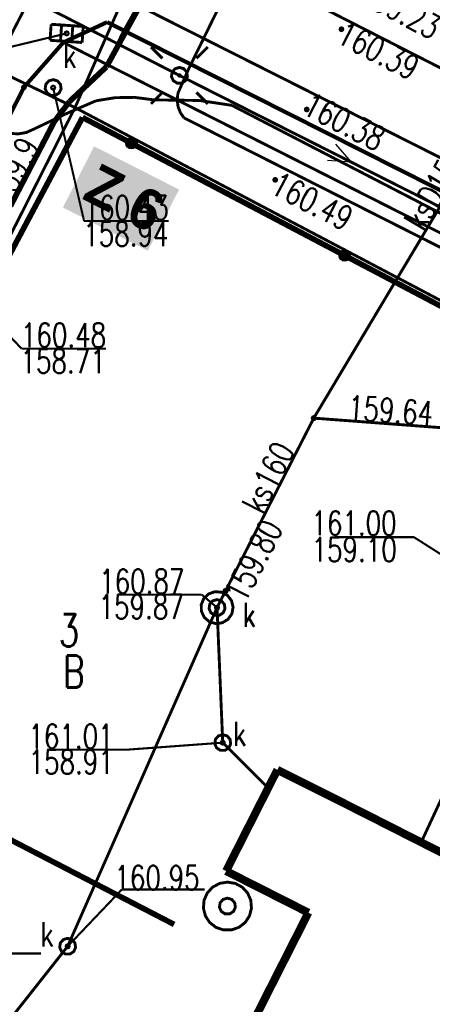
# Model space of a CAD drawing. Extents: x 0 to 7432618, y -40 to 5712028.
# Tile 52 of 165: x 7430702 to 7430715, y 5711498 to 5711529. Entities that reach past the tile are written whole.
import ezdxf
from ezdxf.enums import TextEntityAlignment as Align

# ---------------------------------------------------------------- set-up
doc = ezdxf.new("R2010")
doc.units = 0
doc.header["$MEASUREMENT"] = 0
for name, pattern in [('0', [1.5, 1, -0.5]), ('2218', [1, 0.5, -0.5]), ('3901', [0]), ('5102', [0])]:
    doc.linetypes.add(name, pattern=pattern)
for name, color, linetype in [('Dzialki', 7, 'Continuous'), ('EGBB_L_0', 7, 'Continuous'), ('Numery_dzialek', 7, 'Continuous'), ('OTD_L_14', 7, 'Continuous'), ('OTK_L_0', 7, 'Continuous'), ('OTK_L_1', 7, 'Continuous'), ('OTK_L_2', 7, 'Continuous'), ('OTO_L_0', 7, 'Continuous'), ('OTR_T_0', 7, 'Continuous'), ('OTZ_L_3', 7, 'Continuous'), ('SUCP_L_0', 7, 'Continuous'), ('SUE_T_3', 7, 'Continuous'), ('SUEP_L_0', 7, 'Continuous'), ('SUER_T_0', 7, 'Continuous'), ('SUK_E_T_4', 7, 'Continuous'), ('SUK_T_1', 7, 'Continuous'), ('SUK_T_3', 7, 'Continuous'), ('SUKP_E_T_0', 7, 'Continuous'), ('SUKP_L_0', 7, 'Continuous'), ('SUKR_T_0', 7, 'Continuous'), ('SUL_L_1', 7, 'Continuous'), ('SUP_E_T_1', 7, 'Continuous'), ('SUP_L_1', 7, 'Continuous'), ('SUP_T_2', 7, 'Continuous'), ('SUP_T_4', 7, 'Continuous'), ('SUW_T_3', 7, 'Continuous'), ('SUWP_L_0', 7, 'Continuous'), ('SUWR_T_0', 7, 'Continuous'), ('Uzytki', 7, 'Continuous'), ('zakres', 7, 'Continuous')]:
    doc.layers.add(name, color=color, linetype=linetype)
doc.layers.add('woda przyłącze', color=140, linetype='Continuous', lineweight=50)
doc.layers.add('woda sieć', color=150, linetype='Continuous', lineweight=70)
doc.styles.add('25', font='GOTHIC.TTF', dxfattribs={"oblique": 8, "height": 0.35})
doc.styles.add('STYL_ARIAL', font='simplex', dxfattribs={"width": 0.75, "oblique": 0.1})

msp = doc.modelspace()

# ---------------------------------------------------------------- hatches: boundary and pattern name
at = {"layer": 'woda sieć', "linetype": 'ByBlock'}
msp.add_hatch(color=256, dxfattribs=at).paths.add_polyline_path([(7430706.797263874, 5711523.787396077), (7430704.155212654, 5711525.133588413), (7430703.184069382, 5711523.227612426), (7430705.826120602, 5711521.881420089)])

# ---------------------------------------------------------------- linework, layer by layer
at = {"layer": 'Dzialki', "color": 18, "true_color": 0x000000, "const_width": 0.09}
for points in [[(7430703.56, 5711526.34), (7430708.41, 5711537.33)], [(7430694.86, 5711530.52), (7430703.56, 5711526.34)], [(7430703.56, 5711526.34), (7430689.9332, 5711499.3623)], [(7430725.21, 5711514.91), (7430703.56, 5711526.34)]]:
    msp.add_lwpolyline(points, dxfattribs=at)
at = {"layer": 'EGBB_L_0', "color": 18, "true_color": 0x000000, "const_width": 0.25}
for points in [[(7430709.8583, 5711505.7201), (7430708.2614, 5711502.5682)], [(7430712.4198, 5711504.4327), (7430709.8583, 5711505.7201)], [(7430718.3734, 5711501.4087), (7430712.4198, 5711504.4327)], [(7430708.2614, 5711502.5682), (7430710.823, 5711501.2708)], [(7430710.823, 5711501.2708), (7430707.5894, 5711494.8868)]]:
    msp.add_lwpolyline(points, dxfattribs=at)
at = {"layer": 'OTD_L_14', "color": 18, "true_color": 0x000000, "const_width": 0.09}
for points in [[(7430715.4526, 5711505.8767), (7430714.331, 5711503.4619)], [(7430714.331, 5711503.4619), (7430718.3332, 5711501.4291)]]:
    msp.add_lwpolyline(points, dxfattribs=at)
at = {"layer": 'OTK_L_0', "color": 18, "linetype": '0', "true_color": 0x000000, "const_width": 0.09}
for points in [[(7430703.1976, 5711528.3684), (7430704.56, 5711529)], [(7430704.56, 5711529), (7430726.6499, 5711517.8457)], [(7430701.97, 5711526.97), (7430703.1976, 5711528.3684)], [(7430697.4715, 5711518.0404), (7430701.97, 5711526.97)]]:
    msp.add_lwpolyline(points, dxfattribs=at)
at = {"layer": 'OTK_L_1', "color": 18, "true_color": 0x000000, "const_width": 0.125}
for points in [[(7430704.56, 5711529), (7430703.1976, 5711528.3684)], [(7430726.6499, 5711517.8457), (7430704.56, 5711529)], [(7430703.1976, 5711528.3684), (7430701.97, 5711526.97)], [(7430701.97, 5711526.97), (7430697.4715, 5711518.0404)]]:
    msp.add_lwpolyline(points, dxfattribs=at)
at = {"layer": 'OTK_L_2', "color": 18, "linetype": '0', "true_color": 0x000000, "const_width": 0.09}
for points in [[(7430703.1976, 5711528.3684), (7430701.97, 5711526.97)], [(7430726.07, 5711516.8), (7430703.1976, 5711528.3684)], [(7430701.97, 5711526.97), (7430697.4715, 5711518.0404)], [(7430699.08, 5711517.15), (7430703.7948, 5711526.0329)], [(7430703.7948, 5711526.0329), (7430725.22, 5711514.74)]]:
    msp.add_lwpolyline(points, dxfattribs=at)
at = {"layer": 'OTO_L_0', "color": 18, "linetype": '3901', "true_color": 0x000000, "const_width": 0.175}
for points in [[(7430703.7948, 5711526.0329), (7430699.08, 5711517.15)], [(7430725.22, 5711514.74), (7430703.7948, 5711526.0329)], [(7430706.6456, 5711500.9046), (7430694.3397, 5711507.2757)]]:
    msp.add_lwpolyline(points, dxfattribs=at)
at = {"layer": 'OTO_L_0', "color": 18, "true_color": 0x000000}
for centre, radius in [((7430705.3157, 5711525.2313), 0.175), ((7430705.3157, 5711525.2313), 0.1575), ((7430705.3157, 5711525.2313), 0.14), ((7430705.3157, 5711525.2313), 0.1225), ((7430705.3157, 5711525.2313), 0.105), ((7430705.3157, 5711525.2313), 0.0875), ((7430705.3157, 5711525.2313), 0.07), ((7430705.3157, 5711525.2313), 0.0525), ((7430705.3157, 5711525.2313), 0.035), ((7430711.9504, 5711521.7342), 0.175), ((7430711.9504, 5711521.7342), 0.1575), ((7430711.9504, 5711521.7342), 0.14), ((7430711.9504, 5711521.7342), 0.1225), ((7430711.9504, 5711521.7342), 0.105), ((7430711.9504, 5711521.7342), 0.0875), ((7430711.9504, 5711521.7342), 0.07), ((7430711.9504, 5711521.7342), 0.0525), ((7430711.9504, 5711521.7342), 0.035)]:
    msp.add_circle(centre, radius, dxfattribs=at)
at = {"layer": 'OTR_T_0', "color": 18, "true_color": 0x000000, "const_width": 0.09}
for points in [[(7430711.895, 5711528.78), (7430711.8818, 5711528.7482), (7430711.85, 5711528.735), (7430711.8182, 5711528.7482), (7430711.805, 5711528.78), (7430711.8182, 5711528.8118), (7430711.85, 5711528.825), (7430711.8818, 5711528.8118), (7430711.895, 5711528.78)], [(7430702.015, 5711526.97), (7430702.0018, 5711526.9382), (7430701.97, 5711526.925), (7430701.9382, 5711526.9382), (7430701.925, 5711526.97), (7430701.9382, 5711527.0018), (7430701.97, 5711527.015), (7430702.0018, 5711527.0018), (7430702.015, 5711526.97)], [(7430710.815, 5711526.28), (7430710.8018, 5711526.2482), (7430710.77, 5711526.235), (7430710.7382, 5711526.2482), (7430710.725, 5711526.28), (7430710.7382, 5711526.3118), (7430710.77, 5711526.325), (7430710.8018, 5711526.3118), (7430710.815, 5711526.28)], [(7430709.835, 5711524.09), (7430709.8218, 5711524.0582), (7430709.79, 5711524.045), (7430709.7582, 5711524.0582), (7430709.745, 5711524.09), (7430709.7582, 5711524.1218), (7430709.79, 5711524.135), (7430709.8218, 5711524.1218), (7430709.835, 5711524.09)]]:
    msp.add_lwpolyline(points, dxfattribs=at)
at = {"layer": 'OTZ_L_3', "color": 18, "linetype": '0', "true_color": 0x000000, "const_width": 0.09}
for points in [[(7430704.56, 5711529), (7430703.1976, 5711528.3684)], [(7430726.6499, 5711517.8457), (7430704.56, 5711529)], [(7430703.1976, 5711528.3684), (7430726.07, 5711516.8)]]:
    msp.add_lwpolyline(points, dxfattribs=at)
at = {"layer": 'SUCP_L_0', "color": 6, "true_color": 0xed00ed, "const_width": 0.09}
msp.add_lwpolyline([(7430702.1104, 5711529.6491), (7430698.11, 5711521.9)], dxfattribs=at)
at = {"layer": 'SUE_T_3', "color": 18, "true_color": 0x000000, "const_width": 0.09}
for points in [[(7430706.2796, 5711527.8703), (7430705.9261, 5711528.2239)], [(7430706.2796, 5711527.8703), (7430705.9261, 5711528.2239)], [(7430707.3403, 5711527.8703), (7430707.6939, 5711528.2239)], [(7430707.3403, 5711527.8703), (7430707.6939, 5711528.2239)], [(7430706.81, 5711527.59), (7430706.9452, 5711527.5503), (7430707.0374, 5711527.4439), (7430707.0575, 5711527.3044), (7430706.9989, 5711527.1763), (7430706.8804, 5711527.1001), (7430706.7396, 5711527.1001), (7430706.6211, 5711527.1763), (7430706.5625, 5711527.3044), (7430706.5826, 5711527.4439), (7430706.6748, 5711527.5503), (7430706.81, 5711527.59)], [(7430706.81, 5711527.59), (7430706.9452, 5711527.5503), (7430707.0374, 5711527.4439), (7430707.0575, 5711527.3044), (7430706.9989, 5711527.1763), (7430706.8804, 5711527.1001), (7430706.7396, 5711527.1001), (7430706.6211, 5711527.1763), (7430706.5625, 5711527.3044), (7430706.5826, 5711527.4439), (7430706.6748, 5711527.5503), (7430706.81, 5711527.59)], [(7430706.81, 5711527.365), (7430706.8277, 5711527.3577), (7430706.835, 5711527.34), (7430706.8277, 5711527.3223), (7430706.81, 5711527.315), (7430706.7923, 5711527.3223), (7430706.785, 5711527.34), (7430706.7923, 5711527.3577), (7430706.81, 5711527.365)], [(7430706.81, 5711527.365), (7430706.8277, 5711527.3577), (7430706.835, 5711527.34), (7430706.8277, 5711527.3223), (7430706.81, 5711527.315), (7430706.7923, 5711527.3223), (7430706.785, 5711527.34), (7430706.7923, 5711527.3577), (7430706.81, 5711527.365)], [(7430706.2796, 5711526.8096), (7430705.9261, 5711526.4561)], [(7430706.2796, 5711526.8096), (7430705.9261, 5711526.4561)], [(7430707.3403, 5711526.8096), (7430707.6939, 5711526.4561)], [(7430707.3403, 5711526.8096), (7430707.6939, 5711526.4561)]]:
    msp.add_lwpolyline(points, dxfattribs=at)
at = {"layer": 'SUEP_L_0', "color": 1, "true_color": 0xff0000}
for q in [(7430711.677, 5711525.2046), (7430711.4183, 5711524.6922)]:
    msp.add_line((7430712.1662, 5711524.6361), q, dxfattribs=at)
at = {"layer": 'SUEP_L_0', "color": 1, "linetype": '5102', "true_color": 0xff0000, "const_width": 0.09}
for points in [[(7430706.81, 5711527.34), (7430672.7, 5711544.84)], [(7430731.77, 5711514.74), (7430706.81, 5711527.34)]]:
    msp.add_lwpolyline(points, dxfattribs=at)
at = {"layer": 'SUEP_L_0', "color": 1, "true_color": 0xff0000, "const_width": 0.09}
for points in [[(7430705.04, 5711528.66), (7430708.6, 5711535.05)], [(7430708.73, 5711530.88), (7430707.1, 5711527.55)], [(7430704.54, 5711527.61), (7430705.04, 5711528.66)], [(7430703.39, 5711526.53), (7430704.54, 5711527.61)], [(7430707.1, 5711527.55), (7430706.76, 5711526.78)], [(7430706.76, 5711526.78), (7430706.74, 5711526.57)], [(7430702.92, 5711525.91), (7430703.39, 5711526.53)], [(7430704.21, 5711526.55), (7430703.31, 5711526.16)], [(7430704.21, 5711526.55), (7430704.8064, 5711526.6479), (7430705.4107, 5711526.658), (7430706.01, 5711526.58)], [(7430707.4287, 5711526.561), (7430706.01, 5711526.58)], [(7430706.95, 5711526.02), (7430706.8376, 5711526.1852), (7430706.7663, 5711526.3719), (7430706.74, 5711526.57)], [(7430707.4287, 5711526.561), (7430708.44, 5711526.41)], [(7430703.31, 5711526.16), (7430702.28, 5711525.67)], [(7430708.44, 5711526.41), (7430721.07, 5711519.87)], [(7430701.55, 5711523.27), (7430702.92, 5711525.91)], [(7430706.95, 5711526.02), (7430715.12, 5711521.89)], [(7430702.28, 5711525.67), (7430702.0451, 5711525.5642), (7430701.7913, 5711525.5195), (7430701.5344, 5711525.5384), (7430701.29, 5711525.62)]]:
    msp.add_lwpolyline(points, dxfattribs=at)
at = {"layer": 'SUK_T_1', "color": 36, "true_color": 0x803300, "const_width": 0.09}
for points in [[(7430702.784, 5711528.4349), (7430702.8183, 5711528.9337)], [(7430702.8183, 5711528.9337), (7430703.816, 5711528.8651)], [(7430703.1426, 5711528.9114), (7430703.1083, 5711528.4126)], [(7430703.4917, 5711528.8874), (7430703.4574, 5711528.3886)], [(7430703.816, 5711528.8651), (7430703.7817, 5711528.3663)], [(7430703.7817, 5711528.3663), (7430702.784, 5711528.4349)]]:
    msp.add_lwpolyline(points, dxfattribs=at)
at = {"layer": 'SUK_T_3', "color": 36, "true_color": 0x803300, "const_width": 0.09}
for points in [[(7430702.88, 5711527.21), (7430703.0152, 5711527.1703), (7430703.1074, 5711527.0639), (7430703.1275, 5711526.9244), (7430703.0689, 5711526.7963), (7430702.9504, 5711526.7201), (7430702.8096, 5711526.7201), (7430702.6911, 5711526.7963), (7430702.6325, 5711526.9244), (7430702.6526, 5711527.0639), (7430702.7448, 5711527.1703), (7430702.88, 5711527.21)], [(7430708.1572, 5711506.8147), (7430708.2924, 5711506.775), (7430708.3846, 5711506.6686), (7430708.4047, 5711506.5291), (7430708.3461, 5711506.401), (7430708.2276, 5711506.3248), (7430708.0868, 5711506.3248), (7430707.9683, 5711506.401), (7430707.9097, 5711506.5291), (7430707.9298, 5711506.6686), (7430708.022, 5711506.775), (7430708.1572, 5711506.8147)], [(7430703.3314, 5711500.4728), (7430703.4666, 5711500.4331), (7430703.5588, 5711500.3267), (7430703.5789, 5711500.1872), (7430703.5203, 5711500.0591), (7430703.4018, 5711499.9829), (7430703.261, 5711499.9829), (7430703.1425, 5711500.0591), (7430703.0839, 5711500.1872), (7430703.104, 5711500.3267), (7430703.1962, 5711500.4331), (7430703.3314, 5711500.4728)]]:
    msp.add_lwpolyline(points, dxfattribs=at)
at = {"layer": 'SUKP_L_0', "color": 36, "true_color": 0x803300, "const_width": 0.09}
for points in [[(7430702.56, 5711533.89), (7430716.8965, 5711526.5712)], [(7430710.99, 5711516.67), (7430716.8965, 5711526.5712)], [(7430710.99, 5711516.67), (7430707.98, 5711510.77)], [(7430710.99, 5711516.67), (7430714.99, 5711516.37)], [(7430707.98, 5711510.77), (7430703.3314, 5711500.2228)], [(7430707.98, 5711510.77), (7430708.1572, 5711506.5647)], [(7430708.1572, 5711506.5647), (7430709.5723, 5711505.15)], [(7430703.3314, 5711500.2228), (7430699.8382, 5711495.7937)]]:
    msp.add_lwpolyline(points, dxfattribs=at)
at = {"layer": 'SUKR_T_0', "color": 36, "true_color": 0x803300, "const_width": 0.065}
for points in [[(7430703.3, 5711528.65), (7430700.9875, 5711528.0909)], [(7430703.3, 5711528.7125), (7430703.3442, 5711528.6942), (7430703.3625, 5711528.65), (7430703.3442, 5711528.6058), (7430703.3, 5711528.5875), (7430703.2558, 5711528.6058), (7430703.2375, 5711528.65), (7430703.2558, 5711528.6942), (7430703.3, 5711528.7125)], [(7430702.88, 5711527.0225), (7430702.9242, 5711527.0042), (7430702.9425, 5711526.96), (7430702.9242, 5711526.9158), (7430702.88, 5711526.8975), (7430702.8358, 5711526.9158), (7430702.8175, 5711526.96), (7430702.8358, 5711527.0042), (7430702.88, 5711527.0225)], [(7430702.88, 5711526.96), (7430703.8434, 5711522.8058)], [(7430695.93, 5711525.12), (7430701.8969, 5711518.8353)], [(7430703.8434, 5711522.8058), (7430706.4762, 5711522.8058)], [(7430701.8969, 5711518.8353), (7430704.5297, 5711518.8353)], [(7430710.99, 5711516.7325), (7430711.0342, 5711516.7142), (7430711.0525, 5711516.67), (7430711.0342, 5711516.6258), (7430710.99, 5711516.6075), (7430710.9458, 5711516.6258), (7430710.9275, 5711516.67), (7430710.9458, 5711516.7142), (7430710.99, 5711516.7325)], [(7430704.901, 5711511.1723), (7430707.5067, 5711511.1723)], [(7430707.98, 5711510.77), (7430707.5067, 5711511.1723)], [(7430708.2456, 5711511.3532), (7430708.2898, 5711511.3349), (7430708.3081, 5711511.2907), (7430708.2898, 5711511.2465), (7430708.2456, 5711511.2282), (7430708.2014, 5711511.2465), (7430708.1831, 5711511.2907), (7430708.2014, 5711511.3349), (7430708.2456, 5711511.3532)], [(7430707.98, 5711510.8325), (7430708.0242, 5711510.8142), (7430708.0425, 5711510.77), (7430708.0242, 5711510.7258), (7430707.98, 5711510.7075), (7430707.9358, 5711510.7258), (7430707.9175, 5711510.77), (7430707.9358, 5711510.8142), (7430707.98, 5711510.8325)], [(7430708.1572, 5711506.5647), (7430705.1546, 5711506.3445)], [(7430708.1572, 5711506.6272), (7430708.2014, 5711506.6089), (7430708.2197, 5711506.5647), (7430708.2014, 5711506.5205), (7430708.1572, 5711506.5022), (7430708.113, 5711506.5205), (7430708.0947, 5711506.5647), (7430708.113, 5711506.6089), (7430708.1572, 5711506.6272)], [(7430702.6846, 5711506.3445), (7430705.1546, 5711506.3445)], [(7430703.3314, 5711500.2228), (7430705.0173, 5711501.9915)], [(7430705.0173, 5711501.9915), (7430707.5959, 5711501.9915)], [(7430703.3314, 5711500.2853), (7430703.3756, 5711500.267), (7430703.3939, 5711500.2228), (7430703.3756, 5711500.1786), (7430703.3314, 5711500.1603), (7430703.2872, 5711500.1786), (7430703.2689, 5711500.2228), (7430703.2872, 5711500.267), (7430703.3314, 5711500.2853)]]:
    msp.add_lwpolyline(points, dxfattribs=at)
at = {"layer": 'SUL_L_1', "color": 18, "true_color": 0x000000, "const_width": 0.175}
for points in [[(7430708.6, 5711535.05), (7430704.54, 5711527.61)], [(7430704.54, 5711527.61), (7430703.39, 5711526.53)], [(7430703.39, 5711526.53), (7430702.92, 5711525.91)], [(7430702.92, 5711525.91), (7430701.55, 5711523.27)]]:
    msp.add_lwpolyline(points, dxfattribs=at)
at = {"layer": 'SUP_L_1', "color": 36, "true_color": 0x803300, "const_width": 0.09}
msp.add_lwpolyline([(7430707.5836, 5711510.4653), (7430707.4939, 5711510.6529), (7430707.4883, 5711510.8607), (7430707.5677, 5711511.0529), (7430707.7184, 5711511.1961), (7430707.9143, 5711511.2657), (7430708.1216, 5711511.2495), (7430708.3044, 5711511.1505), (7430708.4311, 5711510.9856), (7430708.4798, 5711510.7835), (7430708.4421, 5711510.579), (7430708.3245, 5711510.4076), (7430708.1473, 5711510.2988), (7430707.9412, 5711510.2715), (7430707.7418, 5711510.3304), (7430707.5836, 5711510.4653)], dxfattribs=at)
at = {"layer": 'SUP_T_2', "color": 18, "true_color": 0x000000, "const_width": 0.09}
msp.add_lwpolyline([(7430706.81, 5711527.59), (7430706.9452, 5711527.5503), (7430707.0374, 5711527.4439), (7430707.0575, 5711527.3044), (7430706.9989, 5711527.1763), (7430706.8804, 5711527.1001), (7430706.7396, 5711527.1001), (7430706.6211, 5711527.1763), (7430706.5625, 5711527.3044), (7430706.5826, 5711527.4439), (7430706.6748, 5711527.5503), (7430706.81, 5711527.59)], dxfattribs=at)
at = {"layer": 'SUP_T_4', "color": 18, "true_color": 0x000000, "const_width": 0.09}
msp.add_lwpolyline([(7430707.98, 5711511.02), (7430708.1152, 5711510.9803), (7430708.2074, 5711510.8739), (7430708.2275, 5711510.7344), (7430708.1689, 5711510.6063), (7430708.0504, 5711510.5301), (7430707.9096, 5711510.5301), (7430707.7911, 5711510.6063), (7430707.7325, 5711510.7344), (7430707.7526, 5711510.8739), (7430707.8448, 5711510.9803), (7430707.98, 5711511.02)], dxfattribs=at)
at = {"layer": 'SUW_T_3', "color": 5, "true_color": 0x0000ff, "const_width": 0.09}
for points in [[(7430708.3033, 5711502.2235), (7430708.5468, 5711502.1829), (7430708.764, 5711502.0654), (7430708.9312, 5711501.8837), (7430709.0304, 5711501.6576), (7430709.0507, 5711501.4116), (7430708.9901, 5711501.1722), (7430708.8551, 5711500.9655), (7430708.6603, 5711500.8139), (7430708.4267, 5711500.7337), (7430708.1799, 5711500.7337), (7430707.9463, 5711500.8139), (7430707.7515, 5711500.9655), (7430707.6165, 5711501.1722), (7430707.5559, 5711501.4116), (7430707.5762, 5711501.6576), (7430707.6754, 5711501.8837), (7430707.8426, 5711502.0654), (7430708.0598, 5711502.1829), (7430708.3033, 5711502.2235)], [(7430708.3033, 5711501.7235), (7430708.4385, 5711501.6838), (7430708.5307, 5711501.5774), (7430708.5508, 5711501.4379), (7430708.4922, 5711501.3098), (7430708.3737, 5711501.2336), (7430708.2329, 5711501.2336), (7430708.1144, 5711501.3098), (7430708.0558, 5711501.4379), (7430708.0759, 5711501.5774), (7430708.1681, 5711501.6838), (7430708.3033, 5711501.7235)]]:
    msp.add_lwpolyline(points, dxfattribs=at)
at = {"layer": 'SUWP_L_0', "color": 5, "true_color": 0x0000ff, "const_width": 0.09}
msp.add_lwpolyline([(7430700.653, 5711531.9751), (7430719.934, 5711522.256)], dxfattribs=at)
at = {"layer": 'SUWR_T_0', "color": 5, "true_color": 0x0000ff, "const_width": 0.065}
for points in [[(7430711.6366, 5711512.9641), (7430714.1065, 5711512.9641)], [(7430714.9748, 5711512.4105), (7430714.1065, 5711512.9641)]]:
    msp.add_lwpolyline(points, dxfattribs=at)
at = {"layer": 'Uzytki', "color": 96, "linetype": '2218', "true_color": 0x008000, "const_width": 0.09}
for points in [[(7430703.56, 5711526.34), (7430708.41, 5711537.33)], [(7430703.56, 5711526.34), (7430694.86, 5711530.52)], [(7430689.9332, 5711499.3623), (7430703.56, 5711526.34)], [(7430725.21, 5711514.91), (7430703.56, 5711526.34)]]:
    msp.add_lwpolyline(points, dxfattribs=at)
at = {"layer": 'zakres', "color": 18, "true_color": 0x000000, "const_width": 0.065}
msp.add_lwpolyline([(7430697.5, 5711500), (7430702.5, 5711500)], dxfattribs=at)

# ---------------------------------------------------------------- texts
at = {"layer": 'Numery_dzialek', "color": 18, "true_color": 0x000000, "style": 'STYL_ARIAL', "width": 0.75}
msp.add_text('3', height=1, dxfattribs=at).set_placement((7430703.054, 5711510.561), align=Align.TOP_LEFT)
at = {"layer": 'OTR_T_0', "color": 18, "true_color": 0x000000, "style": 'STYL_ARIAL', "width": 0.75}
for s, rotation, p in [('159.23', 332.3831000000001, (7430712.4913, 5711530.0009)), ('160.39', 332.681, (7430711.8213, 5711528.7245)), ('160.49', 332.6498, (7430709.7613, 5711524.0345))]:
    msp.add_text(s, height=0.75, rotation=rotation, dxfattribs=at).set_placement(p, align=Align.MIDDLE_LEFT)
msp.add_text('160.38', height=0.75, rotation=332.9159, dxfattribs=at).set_placement((7430710.4852, 5711525.9728), align=Align.BOTTOM_LEFT)
at = {"layer": 'SUER_T_0', "color": 1, "true_color": 0xff0000, "style": 'STYL_ARIAL', "width": 0.75}
msp.add_text('159.9', height=0.75, rotation=62.5734, dxfattribs=at).set_placement((7430701.1528, 5711523.3921), align=Align.MIDDLE_LEFT)
at = {"layer": 'SUK_E_T_4', "color": 36, "true_color": 0x803300, "style": 'STYL_ARIAL', "width": 0.75}
for p in [(7430703.1942, 5711527.3528), (7430708.4784, 5711506.2393), (7430702.4875, 5711499.9972)]:
    msp.add_text('k', height=0.75, dxfattribs=at).set_placement(p, align=Align.BOTTOM_LEFT)
at = {"layer": 'SUKP_E_T_0', "color": 36, "true_color": 0x803300, "style": 'STYL_ARIAL', "width": 0.75}
for s, rotation, p in [('ksD150', 59.1821, (7430714.7859, 5711523.8464)), ('ks160', 62.9707, (7430709.572, 5711514.8274))]:
    msp.add_text(s, height=0.75, rotation=rotation, dxfattribs=at).set_placement(p, align=Align.MIDDLE_CENTER)
at = {"layer": 'SUKR_T_0', "color": 36, "true_color": 0x803300, "style": 'STYL_ARIAL', "width": 0.75}
for s, p in [('160.43', (7430703.8278, 5711523.5976)), ('158.94', (7430703.8174, 5711522.7781)), ('160.48', (7430701.8784, 5711519.6293)), ('158.71', (7430701.8637, 5711518.8219)), ('160.87', (7430704.3124, 5711511.9641)), ('159.87', (7430704.295, 5711511.1746)), ('161.01', (7430702.1103, 5711507.1372)), ('158.91', (7430702.1169, 5711506.3426))]:
    msp.add_text(s, height=0.75, dxfattribs=at).set_placement(p, align=Align.TOP_LEFT)
msp.add_text('159.64', height=0.75, rotation=355.7107999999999, dxfattribs=at).set_placement((7430714.7049, 5711516.8099), align=Align.MIDDLE_RIGHT)
msp.add_text('159.80', height=0.75, rotation=62.9707, dxfattribs=at).set_placement((7430708.5115, 5711511.0521), align=Align.MIDDLE_LEFT)
msp.add_text('160.95', height=0.75, dxfattribs=at).set_placement((7430704.7863, 5711501.7618), align=Align.BOTTOM_LEFT)
at = {"layer": 'SUP_E_T_1', "color": 18, "true_color": 0x000000, "style": 'STYL_ARIAL', "width": 0.75}
msp.add_text('k', height=0.75, dxfattribs=at).set_placement((7430708.7766, 5711509.9435), align=Align.BOTTOM_LEFT)
at = {"layer": 'SUWR_T_0', "color": 5, "true_color": 0x0000ff, "style": 'STYL_ARIAL', "width": 0.75}
for s, p in [('161.00', (7430710.9168, 5711513.7739)), ('159.10', (7430710.9213, 5711512.9547))]:
    msp.add_text(s, height=0.75, dxfattribs=at).set_placement(p, align=Align.TOP_LEFT)
at = {"layer": 'Uzytki', "color": 96, "true_color": 0x008000, "style": 'STYL_ARIAL', "width": 0.75}
msp.add_text('B', height=1, dxfattribs=at).set_placement((7430703.5246, 5711507.9785), align=Align.BOTTOM_CENTER)
at = {"layer": 'woda przyłącze', "color": 0, "insert": (7430704.317932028, 5711524.637373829), "char_height": 1.26, "attachment_point": 1, "rotation": 333, "style": '25'}
msp.add_mtext_dynamic_manual_height_columns('\\fCentury Gothic|b1|i0;\\Q-1;Z 6', width=15.63872565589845, gutter_width=5, heights=[0], dxfattribs=at)

doc.saveas('drawing.dxf')
